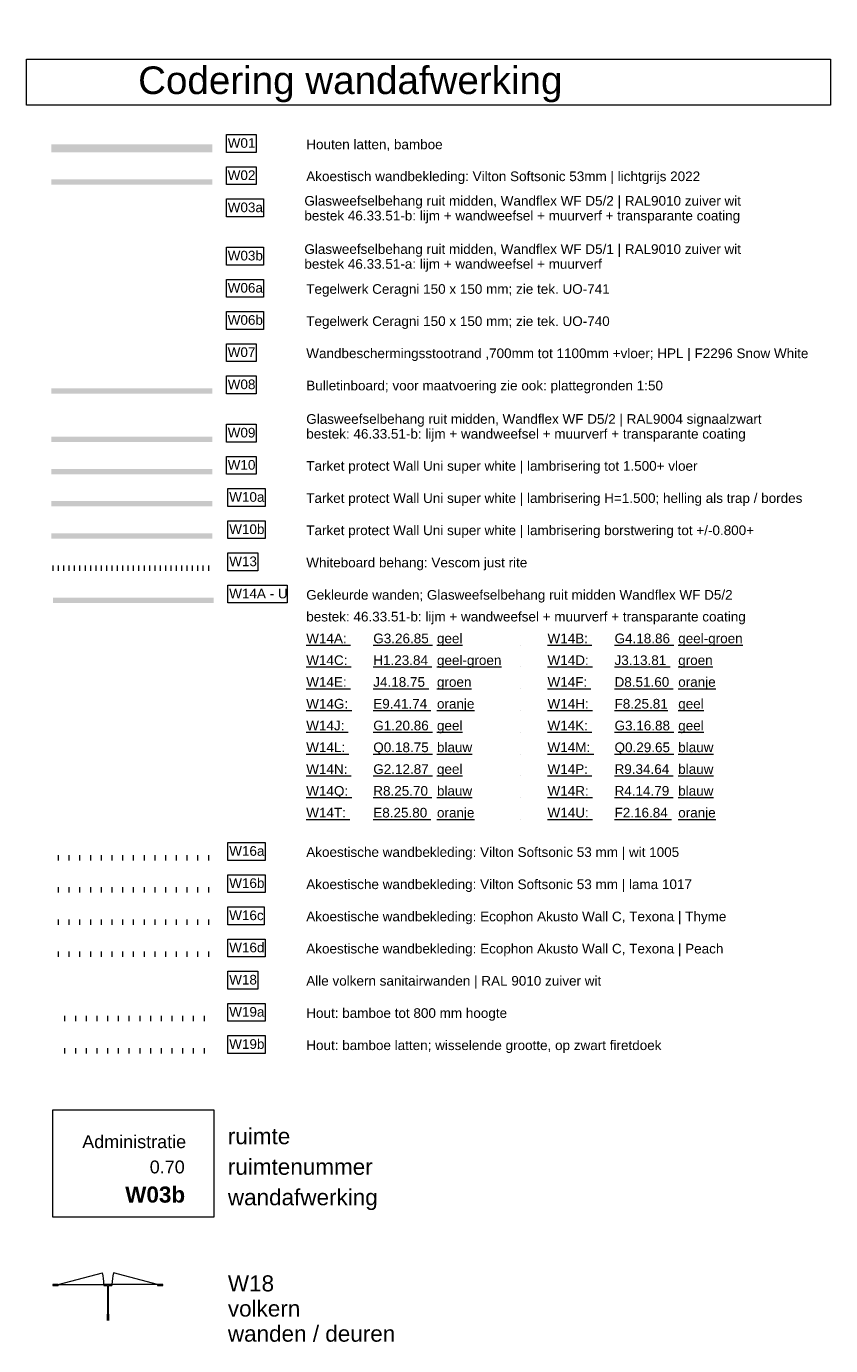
# Model space of a CAD drawing. Header units: millimetres. Extents: x -850 to 154668, y -80411 to 71019.
# Tile 236 of 236: x 139668 to 154668, y -80411 to -55814. Entities that reach past the tile are written whole.
import ezdxf

# ---------------------------------------------------------------- set-up
doc = ezdxf.new("R2010")
doc.units = ezdxf.units.MM
doc.header["$MEASUREMENT"] = 0
for name, color, linetype in [('0 Afdek-arcering', 7, 'Continuous'), ('Info Wandafwerking aanduiding', 7, 'Continuous'), ('Info Wandafwerking aanduiding Doorsnede-arcering', 7, 'Continuous'), ('New_0 Doorsnede-arcering', 7, 'Continuous'), ('New_72 Vaste Inrichting', 7, 'Continuous'), ('New_Z Ruimtefuncties', 7, 'Continuous')]:
    doc.layers.add(name, color=color, linetype=linetype)
doc.styles.add('GENERATED_STYLE_1', font='arial.ttf')
doc.styles.add('GENERATED_STYLE_2', font='arial.ttf')
pattern_1 = [(90, (139667.98, -65685.02), (-200, 0), [])]

msp = doc.modelspace()

# ---------------------------------------------------------------- hatches: boundary and pattern name
at = {"layer": 'Info Wandafwerking aanduiding Doorsnede-arcering', "linetype": 'Continuous', "lineweight": 0, "true_color": 0x99a3a6}
h = msp.add_hatch(dxfattribs=at)
h.set_pattern_fill('930_Lijnen_vert_200_0002', color=253, style=0, pattern_type=2)
h.set_pattern_definition([(90, (108587.73, -104751.63), (-200, 0), [])])
h.paths.add_polyline_path([(143164, -74265), (140205, -74265), (140205, -74365), (143164, -74365)])
h = msp.add_hatch(dxfattribs=at)
h.set_pattern_fill('930_Lijnen_vert_200_0002', color=253, style=0, pattern_type=2)
h.set_pattern_definition([(90, (108587.73, -105351.63), (-200, 0), [])])
h.paths.add_polyline_path([(143164, -74865), (140205, -74865), (140205, -74965), (143164, -74965)])
at = {"layer": 'New_0 Doorsnede-arcering', "linetype": 'Continuous', "lineweight": 0, "true_color": 0x99a3a6}
msp.add_hatch(color=253, dxfattribs=at).paths.add_polyline_path([(140136, -58165), (143136, -58165), (143136, -58015), (140136, -58015)])
at = {"layer": 'New_0 Doorsnede-arcering', "linetype": 'Continuous', "lineweight": 0, "true_color": 0x552178}
msp.add_hatch(color=187, dxfattribs=at).paths.add_polyline_path([(140136, -58765), (143136, -58765), (143136, -58665), (140136, -58665)])
at = {"layer": 'New_0 Doorsnede-arcering', "linetype": 'Continuous', "lineweight": 0, "true_color": 0x934451}
msp.add_hatch(color=15, dxfattribs=at).paths.add_polyline_path([(140136, -62665), (143136, -62665), (143136, -62565), (140136, -62565)])
at = {"layer": 'New_0 Doorsnede-arcering', "linetype": 'Continuous', "lineweight": 0, "true_color": 0x0ba833}
msp.add_hatch(color=104, dxfattribs=at).paths.add_polyline_path([(140136, -63565), (143136, -63565), (143136, -63465), (140136, -63465)])
at = {"layer": 'New_0 Doorsnede-arcering', "linetype": 'Continuous', "lineweight": 0}
for color, points in [(1, [(140136, -64165), (141636, -64165), (141636, -64065), (140136, -64065)]), (1, [(141636, -64165), (143135, -64165), (143135, -64065), (141636, -64065)]), (5, [(140164, -66565), (143164, -66565), (143164, -66465), (140164, -66465)])]:
    msp.add_hatch(color=color, dxfattribs=at).paths.add_polyline_path(points)
at = {"layer": 'New_0 Doorsnede-arcering', "linetype": 'Continuous', "lineweight": 0, "true_color": 0xd21034}
msp.add_hatch(color=242, dxfattribs=at).paths.add_polyline_path([(140136, -64765), (143136, -64765), (143136, -64665), (140136, -64665)])
at = {"layer": 'New_0 Doorsnede-arcering', "linetype": 'Continuous', "lineweight": 0, "true_color": 0xf913a5}
msp.add_hatch(color=220, dxfattribs=at).paths.add_polyline_path([(140136, -65365), (143136, -65365), (143136, -65265), (140136, -65265)])
at = {"layer": 'New_0 Doorsnede-arcering', "linetype": 'Continuous', "lineweight": 0}
h = msp.add_hatch(dxfattribs=at)
h.set_pattern_fill('930_Lijnen_vert_100_0002', color=5, style=0, pattern_type=2)
h.set_pattern_definition([(90, (139667.98, -65685.02), (-100, 0), [])])
h.paths.add_polyline_path([(140164, -65965), (143164, -65965), (143164, -65865), (140164, -65865)])
at = {"layer": 'New_0 Doorsnede-arcering', "linetype": 'Continuous', "lineweight": 0, "true_color": 0x0000aa}
h = msp.add_hatch(dxfattribs=at)
h.set_pattern_fill('930_Lijnen_vert_200_0002', color=174, style=0, pattern_type=2)
h.set_pattern_definition(pattern_1)
h.paths.add_polyline_path([(140164, -71365), (143164, -71365), (143164, -71265), (140164, -71265)])
h = msp.add_hatch(dxfattribs=at)
h.set_pattern_fill('930_Lijnen_vert_200_0002', color=174, style=0, pattern_type=2)
h.set_pattern_definition(pattern_1)
h.paths.add_polyline_path([(140164, -71965), (143164, -71965), (143164, -71865), (140164, -71865)])
h = msp.add_hatch(dxfattribs=at)
h.set_pattern_fill('930_Lijnen_vert_200_0002', color=174, style=0, pattern_type=2)
h.set_pattern_definition(pattern_1)
h.paths.add_polyline_path([(140164, -72565), (143164, -72565), (143164, -72465), (140164, -72465)])
h = msp.add_hatch(dxfattribs=at)
h.set_pattern_fill('930_Lijnen_vert_200_0002', color=174, style=0, pattern_type=2)
h.set_pattern_definition(pattern_1)
h.paths.add_polyline_path([(140164, -73165), (143164, -73165), (143164, -73065), (140164, -73065)])

# ---------------------------------------------------------------- linework, layer by layer
at = {"color": 9, "linetype": 'Continuous', "lineweight": 0, "flags": 128}
msp.add_lwpolyline([(139668, -56425), (154668, -56425), (154668, -57285), (139668, -57285)], close=True, dxfattribs=at)
at = {"layer": '0 Afdek-arcering', "color": 253, "linetype": 'Continuous', "lineweight": 0, "true_color": 0x99a3a6, "flags": 128}
msp.add_lwpolyline([(140164, -76014), (143164, -76014), (143164, -78014), (140164, -78014)], close=True, dxfattribs=at)
at = {"layer": 'Info Wandafwerking aanduiding', "color": 9, "linetype": 'Continuous', "lineweight": 0, "flags": 128}
for points in [[(143398, -57832), (143955, -57832), (143955, -58165), (143398, -58165)], [(143398, -58432), (143955, -58432), (143955, -58765), (143398, -58765)], [(143398, -59032), (144092, -59032), (144092, -59365), (143398, -59365)], [(143398, -59932), (144092, -59932), (144092, -60265), (143398, -60265)], [(143398, -60532), (144092, -60532), (144092, -60865), (143398, -60865)], [(143398, -61132), (144092, -61132), (144092, -61465), (143398, -61465)], [(143398, -61732), (143955, -61732), (143955, -62065), (143398, -62065)], [(143398, -62332), (143955, -62332), (143955, -62665), (143398, -62665)], [(143398, -63232), (143955, -63232), (143955, -63565), (143398, -63565)], [(143398, -63832), (143955, -63832), (143955, -64165), (143398, -64165)], [(143426, -64432), (144120, -64432), (144120, -64765), (143426, -64765)], [(143426, -65032), (144120, -65032), (144120, -65365), (143426, -65365)], [(143426, -65632), (143983, -65632), (143983, -65965), (143426, -65965)], [(143426, -66232), (144533, -66232), (144533, -66565), (143426, -66565)], [(143426, -71032), (144120, -71032), (144120, -71365), (143426, -71365)], [(143426, -71632), (144120, -71632), (144120, -71965), (143426, -71965)], [(143426, -72232), (144106, -72232), (144106, -72565), (143426, -72565)], [(143426, -72832), (144120, -72832), (144120, -73165), (143426, -73165)], [(143426, -73432), (143983, -73432), (143983, -73765), (143426, -73765)], [(143426, -74032), (144120, -74032), (144120, -74365), (143426, -74365)], [(143426, -74632), (144120, -74632), (144120, -74965), (143426, -74965)]]:
    msp.add_lwpolyline(points, close=True, dxfattribs=at)
at = {"layer": 'New_72 Vaste Inrichting', "color": 1, "linetype": 'Continuous', "lineweight": 0}
for p, q in [((140264, -79273), (141085, -79053)), ((142114, -79273), (141293, -79053)), ((140264, -79273), (141114, -79273)), ((142114, -79273), (141264, -79273))]:
    msp.add_line(p, q, dxfattribs=at)
at = {"layer": 'New_72 Vaste Inrichting', "color": 9, "linetype": 'Continuous', "lineweight": 0}
for p, q in [((140264, -79273), (140264, -79293)), ((140264, -79273), (140264, -79293)), ((140264, -79273), (140264, -79293)), ((141114, -79273), (141114, -79293)), ((141114, -79273), (141114, -79293)), ((141114, -79273), (141114, -79293)), ((141264, -79273), (141264, -79293)), ((141264, -79273), (141264, -79293)), ((141264, -79273), (141264, -79293)), ((142114, -79273), (142114, -79293)), ((142114, -79273), (142114, -79293)), ((142114, -79273), (142114, -79293)), ((141179, -79941), (141179, -79824)), ((141199, -79824), (141199, -79941))]:
    msp.add_line(p, q, dxfattribs=at)
for points in [[(140264, -79273), (140164, -79273)], [(140164, -79273), (140164, -79293)], [(140164, -79293), (140264, -79293)], [(141264, -79273), (141114, -79273)], [(141114, -79293), (141179, -79293)], [(141179, -79293), (141179, -79941)], [(141199, -79293), (141264, -79293)], [(141199, -79941), (141199, -79293)], [(142214, -79273), (142114, -79273)], [(142114, -79293), (142214, -79293)], [(142214, -79293), (142214, -79273)]]:
    msp.add_lwpolyline(points, dxfattribs=at)
at = {"layer": 'New_72 Vaste Inrichting', "color": 1, "linetype": 'Continuous', "lineweight": 0}
for centre, start, end in [((140264, -79273), 0, 15), ((142114, -79273), 165, 180)]:
    msp.add_arc(centre, 850, start, end, dxfattribs=at)

# ---------------------------------------------------------------- texts
at = {"color": 9, "linetype": 'Continuous', "lineweight": 0, "attachment_point": 7, "style": 'GENERATED_STYLE_1'}
for s, insert, char_height in [('\\A1;{\\pql;\\fArial|b0|i0|c0|p38;^ICodering wandafwerking}', (139694, -57231), 514.71), ('\\A1;{\\pql;\\fArial|b0|i0|c0|p38;ruimte\\fArial|b0|i0|c0|p38;^I}', (143426, -76660), 300), ('\\A1;{\\pql;\\fArial|b0|i0|c0|p38;ruimtenummer}', (143426, -77231), 300), ('\\A1;{\\pql;\\fArial|b0|i0|c0|p38;wandafwerking}', (143426, -77885), 300)]:
    msp.add_mtext(s, dxfattribs=dict(at, insert=insert, char_height=char_height))
at = {"color": 9, "linetype": 'Continuous', "lineweight": 0, "insert": (143426, -79101), "char_height": 300, "attachment_point": 1, "line_spacing_factor": 0.937082, "style": 'GENERATED_STYLE_1'}
msp.add_mtext('\\A1;{\\pql;\\fArial|b0|i0|c0|p38;W\\fArial|b0|i0|c0|p38;18\\P\\pql;\\fArial|b0|i0|c0|p38;volkern\\P\\pql;\\fArial|b0|i0|c0|p38;wanden / deuren}', dxfattribs=at)
at = {"layer": 'Info Wandafwerking aanduiding', "color": 2, "linetype": 'Continuous', "lineweight": 0, "char_height": 180, "attachment_point": 7, "style": 'GENERATED_STYLE_1'}
for s, insert in [('\\A1;{\\pql;\\fArial|b0|i0|c0|p38;W01}', (143423, -58081)), ('\\A1;{\\pql;\\fArial|b0|i0|c0|p38;Houten latten, bamboe}', (144888, -58138)), ('\\A1;{\\pql;\\fArial|b0|i0|c0|p38;W02}', (143423, -58681)), ('\\A1;{\\pql;\\fArial|b0|i0|c0|p38;Akoestisch wandbekleding: Vilton Soft\\fArial|b0|i0|c0|p38;s\\fArial|b0|i0|c0|p38;onic 53mm | lichtgrijs 2022}', (144888, -58755)), ('\\A1;{\\pql;\\fArial|b0|i0|c0|p38;W0\\fArial|b0|i0|c0|p38;3a}', (143423, -59281)), ('\\A1;{\\pql;\\fArial|b0|i0|c0|p38;W03\\fArial|b0|i0|c0|p38;b}', (143423, -60181)), ('\\A1;{\\pql;\\fArial|b0|i0|c0|p38;W06a}', (143423, -60781)), ('\\A1;{\\pql;\\fArial|b0|i0|c0|p38;Tegelwerk Ceragni 150 x 150 mm; \\fArial|b0|i0|c0|p38;\\C9;zie tek. UO-741}', (144888, -60855)), ('\\A1;{\\pql;\\fArial|b0|i0|c0|p38;W06b}', (143423, -61381)), ('\\A1;{\\pql;\\fArial|b0|i0|c0|p38;Tegelwerk Ceragni 150 x 150 mm; \\fArial|b0|i0|c0|p38;\\C9;zie tek. UO-740}', (144888, -61455)), ('\\A1;{\\pql;\\fArial|b0|i0|c0|p38;W0\\fArial|b0|i0|c0|p38;7}', (143423, -61981)), ('\\A1;{\\pql;\\fArial|b0|i0|c0|p38;Wandbeschermingsstootrand \\fArial|b0|i0|c0|p38;,\\fArial|b0|i0|c0|p38;700mm tot 1100mm +vloer; HPL | F2296 Snow White}', (144888, -62055)), ('\\A1;{\\pql;\\fArial|b0|i0|c0|p38;W08}', (143423, -62581)), ('\\A1;{\\pql;\\fArial|b0|i0|c0|p38;Bulletinboard\\fArial|b0|i0|c0|p38;; \\fArial|b0|i0|c0|p38;\\C9;voor maatvoering zie ook: plattegronden 1:50}', (144888, -62655)), ('\\A1;{\\pql;\\fArial|b0|i0|c0|p38;W09}', (143423, -63481)), ('\\A1;{\\pql;\\fArial|b0|i0|c0|p38;W10}', (143423, -64081)), ('\\A1;{\\pql;\\fArial|b0|i0|c0|p38;Tarket protect Wall Uni super white | lambrisering tot 1.500+\\fArial|b0|i0|c0|p38; vloer}', (144888, -64155)), ('\\A1;{\\pql;\\fArial|b0|i0|c0|p38;W10\\fArial|b0|i0|c0|p38;a}', (143451, -64681)), ('\\A1;{\\pql;\\fArial|b0|i0|c0|p38;Tarket protect Wall Uni super white | lambrisering H=1.500; helling als trap\\fArial|b0|i0|c0|p38; / bordes}', (144888, -64755)), ('\\A1;{\\pql;\\fArial|b0|i0|c0|p38;W10\\fArial|b0|i0|c0|p38;b}', (143451, -65281)), ('\\A1;{\\pql;\\fArial|b0|i0|c0|p38;Tarket protect Wall Uni super white | lambrisering borstwering tot +/-\\fArial|b0|i0|c0|p38;0.\\fArial|b0|i0|c0|p38;800+}', (144888, -65355)), ('\\A1;{\\pql;\\fArial|b0|i0|c0|p38;W13}', (143451, -65881)), ('\\A1;{\\pql;\\fArial|b0|i0|c0|p38;Whiteboard behang: Vescom just rite}', (144888, -65955)), ('\\A1;{\\pql;\\fArial|b0|i0|c0|p38;W14A - \\fArial|b0|i0|c0|p38;U}', (143451, -66481)), ('\\A1;{\\pql;\\fArial|b0|i0|c0|p38;W16a}', (143451, -71281)), ('\\A1;{\\pql;\\fArial|b0|i0|c0|p38;W16b}', (143451, -71881)), ('\\A1;{\\pql;\\fArial|b0|i0|c0|p38;W16c}', (143451, -72481)), ('\\A1;{\\pql;\\fArial|b0|i0|c0|p38;W16d}', (143451, -73081)), ('\\A1;{\\pql;\\fArial|b0|i0|c0|p38;W\\fArial|b0|i0|c0|p38;18}', (143451, -73681)), ('\\A1;{\\pql;\\fArial|b0|i0|c0|p38;W19a}', (143451, -74281)), ('\\A1;{\\pql;\\fArial|b0|i0|c0|p38;W19b}', (143451, -74881))]:
    msp.add_mtext(s, dxfattribs=dict(at, insert=insert))
at = {"layer": 'Info Wandafwerking aanduiding', "color": 2, "linetype": 'Continuous', "lineweight": 0, "char_height": 180, "attachment_point": 7, "line_spacing_factor": 0.921299, "style": 'GENERATED_STYLE_1'}
for s, insert in [('\\A1;{\\pql;\\fArial|b0|i0|c0|p38;Glasweefselbehang ruit midden, \\fArial|b0|i0|c0|p38;\\C9;Wandflex WF D5/2\\fArial|b0|i0|c0|p38;\\C2; | \\fArial|b0|i0|c0|p38;\\C9;RAL9010 zuiver wit\\P\\pql;\\fArial|b0|i0|c0|p38;\\C2;bestek 46.33.51-b: lijm + wandweefsel + muurverf + transparante \\fArial|b0|i0|c0|p38;\\C9;coating}', (144853, -59487)), ('\\A1;{\\pql;\\fArial|b0|i0|c0|p38;Glasweefselbehang ruit midden, Wandflex WF D5/1 | RAL9010 zuiver wit\\P\\pql;\\fArial|b0|i0|c0|p38;\\C9;bestek 46.33.51-a:\\fArial|b0|i0|c0|p38; lijm + wandweefsel + muurverf}', (144853, -60387)), ('\\A1;{\\pql;\\fArial|b0|i0|c0|p38;Glasweefselbehang ruit midden, Wandflex WF D5/2 | RAL9004 signaalzwart\\P\\pql;\\fArial|b0|i0|c0|p38;\\C9;bestek: 46.33.51-b: lijm + wandweefsel + muurverf + transparante coating}', (144888, -63555))]:
    msp.add_mtext(s, dxfattribs=dict(at, insert=insert))
at = {"layer": 'Info Wandafwerking aanduiding', "color": 9, "linetype": 'Continuous', "lineweight": 0, "insert": (144888, -66323), "char_height": 180, "attachment_point": 1, "line_spacing_factor": 1.353426, "style": 'GENERATED_STYLE_1'}
msp.add_mtext('\\A1;{\\pql;\\pt1250,1500,2437.5,4000,4500,4750,5750,6937.5,8500;\\fArial|b0|i0|c0|p38;Gekleurde wanden; Glasweefselbehang ruit midden Wandflex WF D5/2 \\P\\pql;\\pt1250,1500,2437.5,4000,4500,4750,5750,6937.5,8500;\\fArial|b0|i0|c0|p38;bestek: 46.33.51-b: lijm + wandweefsel + muurverf + transparante coating\\P\\pql;\\pt1250,1500,2437.5,4000,4500,4750,5750,6937.5,8500;\\fArial|b0|i0|c0|p38;\\L\\LW14A: ^IG3.26.85 ^Igeel^I\\fArial|b0|i0|c0|p38;^I\\fArial|b0|i0|c0|p38;\\L\\LW14B: ^IG4.18.86 ^Igeel-groen^I\\P\\pql;\\pt1250,1500,2437.5,4000,4500,4750,5750,6937.5,8500;\\fArial|b0|i0|c0|p38;\\L\\LW14C: ^IH1.23.84 ^Igeel-groen^I\\fArial|b0|i0|c0|p38;^I\\fArial|b0|i0|c0|p38;\\L\\LW14D: ^IJ3.13.81 ^Igroen^I\\P\\pql;\\pt1250,1500,2437.5,4000,4500,4750,5750,6937.5,8500;\\fArial|b0|i0|c0|p38;\\L\\LW14E: ^IJ4.18.75 ^Igroen^I\\fArial|b0|i0|c0|p38;^I\\fArial|b0|i0|c0|p38;\\L\\LW14F: ^ID8.51.60 ^Ioranje^I\\P\\pql;\\pt1250,1500,2437.5,4000,4500,4750,5750,6937.5,8500;\\fArial|b0|i0|c0|p38;\\L\\LW14G: ^IE9.41.74 ^Ioranje^I\\fArial|b0|i0|c0|p38;^I\\fArial|b0|i0|c0|p38;\\L\\LW14H: ^IF8.25.81^Igeel^I\\P\\pql;\\pt1250,1500,2437.5,4000,4500,4750,5750,6937.5,8500;\\fArial|b0|i0|c0|p38;\\L\\LW14J: ^IG1.20.86 ^Igeel^I\\fArial|b0|i0|c0|p38;^I\\fArial|b0|i0|c0|p38;\\L\\LW14K: ^IG3.16.88 ^Igeel^I\\P\\pql;\\pt1250,1500,2437.5,4000,4500,4750,5750,6937.5,8500;\\fArial|b0|i0|c0|p38;\\L\\LW14L: ^IQ0.18.75 ^Iblauw^I\\fArial|b0|i0|c0|p38;^I\\fArial|b0|i0|c0|p38;\\L\\LW14M: ^IQ0.29.65 ^Iblauw^I\\P\\pql;\\pt1250,1500,2437.5,4000,4500,4750,5750,6937.5,8500;\\fArial|b0|i0|c0|p38;\\L\\LW14N: ^IG2.12.87 ^Igeel^I\\fArial|b0|i0|c0|p38;^I\\fArial|b0|i0|c0|p38;\\L\\LW14P: ^IR9.34.64 ^Iblauw^I\\P\\pql;\\pt1250,1500,2437.5,4000,4500,4750,5750,6937.5,8500;\\fArial|b0|i0|c0|p38;\\L\\LW14Q: ^IR8.25.70 ^Iblauw^I\\fArial|b0|i0|c0|p38;^I\\fArial|b0|i0|c0|p38;\\L\\LW14R: ^IR4.14.79 ^Iblauw^I\\P\\pql;\\pt1250,1500,2437.5,4000,4500,4750,5750,6937.5,8500;\\fArial|b0|i0|c0|p38;\\L\\LW14T: ^IE8.25.80 ^Ioranje^I\\fArial|b0|i0|c0|p38;^I\\fArial|b0|i0|c0|p38;\\L\\LW14U: ^IF2.16.84 ^Ioranje^I}', dxfattribs=at)
at = {"layer": 'Info Wandafwerking aanduiding', "color": 9, "linetype": 'Continuous', "lineweight": 0, "char_height": 180, "attachment_point": 7, "style": 'GENERATED_STYLE_1'}
for s, insert in [('\\A1;{\\pql;\\fArial|b0|i0|c0|p38;Akoestische wandbekleding: Vilton Softsonic 53 mm | wit 1005}', (144888, -71355)), ('\\A1;{\\pql;\\fArial|b0|i0|c0|p38;Akoestische wandbekleding: Vilton Softsonic 53 mm\\fArial|b0|i0|c0|p38; | lama 1017}', (144888, -71955)), ('\\A1;{\\pql;\\fArial|b0|i0|c0|p38;Akoestische wandbekleding: Ecophon Akusto Wall C\\fArial|b0|i0|c0|p38;, \\fArial|b0|i0|c0|p38;Texona | Thyme}', (144888, -72555)), ('\\A1;{\\pql;\\fArial|b0|i0|c0|p38;Akoestische wandbekleding: Ecophon Akusto Wall C\\fArial|b0|i0|c0|p38;, \\fArial|b0|i0|c0|p38;Texona | Peach}', (144888, -73155)), ('\\A1;{\\pql;\\fArial|b0|i0|c0|p38;Alle volkern sanitairwanden | RAL 9010 \\fArial|b0|i0|c0|p38;zuiver \\fArial|b0|i0|c0|p38;wit}', (144888, -73755)), ('\\A1;{\\pql;\\fArial|b0|i0|c0|p38;Hout: bamboe tot 800 mm hoogte}', (144888, -74355)), ('\\A1;{\\pql;\\fArial|b0|i0|c0|p38;Hout: bamboe latten; wisselende grootte, op zwart firetdoek}', (144888, -74955))]:
    msp.add_mtext(s, dxfattribs=dict(at, insert=insert))
at = {"layer": 'New_Z Ruimtefuncties', "color": 2, "linetype": 'Continuous', "lineweight": 0, "attachment_point": 1}
for s, insert, char_height, style in [('\\A1;{\\pql;\\pt0;\\fArial|b0|i0|c0|p38;Administratie}', (140710, -76489), 240, 'GENERATED_STYLE_1'), ('\\A1;{\\pql;\\pt0;\\fArial|b0|i0|c0|p38;}', (142608, -76434), 240, 'GENERATED_STYLE_1'), ('\\A1;{\\pql;\\pt0;\\fArial|b0|i0|c0|p38;0.70}', (141969, -76960), 240, 'GENERATED_STYLE_1'), ('\\A1;{\\pql;\\pt0;\\fArial|b0|i0|c0|p38;}', (142608, -76905), 240, 'GENERATED_STYLE_1'), ('\\A1;{\\pql;\\pt0;\\fArial|b0|i0|c0|p38;}', (140710, -77377), 240, 'GENERATED_STYLE_1'), ('\\A1;{\\pql;\\pt0;\\fArial|b1|i0|c0|p38;W03b}', (141511, -77445), 300, 'GENERATED_STYLE_2')]:
    msp.add_mtext(s, dxfattribs=dict(at, insert=insert, char_height=char_height, style=style))

doc.saveas('drawing.dxf')
